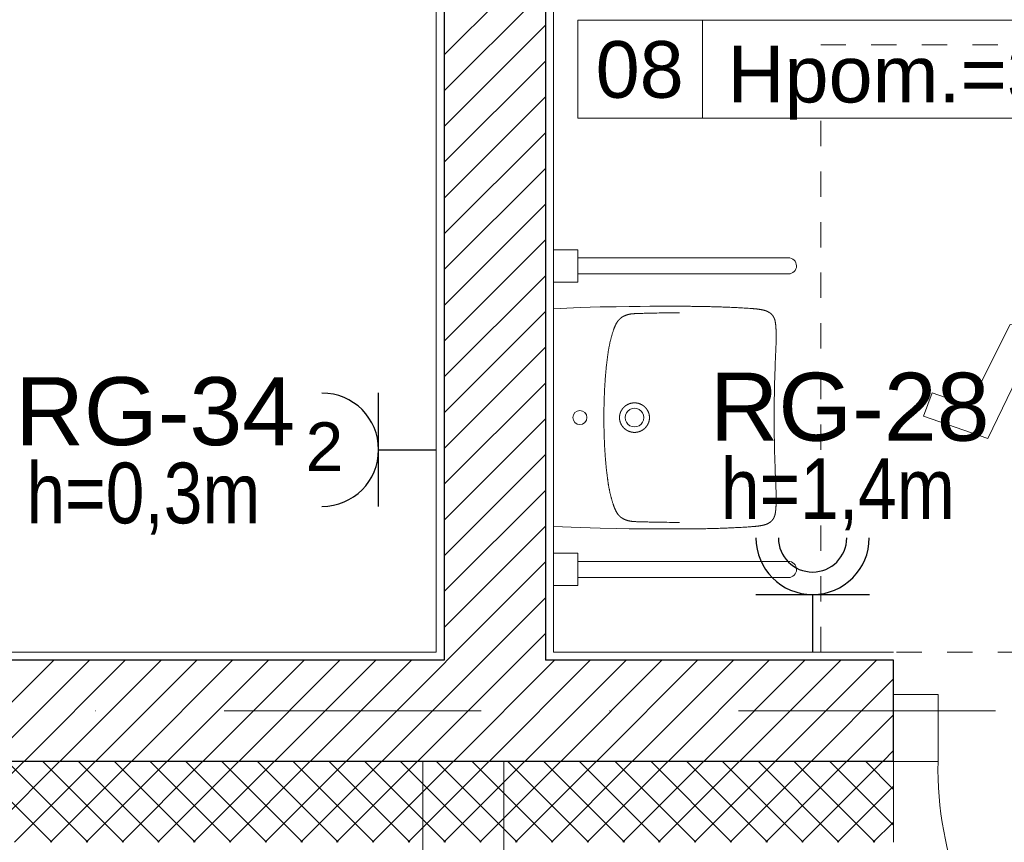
# Model space of a CAD drawing. Header units: metres. Extents: x 10441 to 19716, y -6570 to 1447.
# Tile 25 of 57: x 15656 to 15900, y -4273 to -4070. Entities that reach past the tile are written whole.
import ezdxf
from ezdxf.enums import TextEntityAlignment as Align

# ---------------------------------------------------------------- set-up
doc = ezdxf.new("R2010")
doc.units = ezdxf.units.M
doc.header["$MEASUREMENT"] = 0
for name, pattern in [('8', [0.5, 0.25, -0.25]), ('CONTINOUS', [0]), ('DASHDOT', [25.4, 12.7, -6.35, 0, -6.35])]:
    doc.linetypes.add(name, pattern=pattern)
for name, color, linetype, lineweight in [('#elektryczne', 8, 'Continuous', 20), ('A_B.CIENKIE', 8, 'Continuous', 9), ('A_DRZWI', 8, 'Continuous', 5), ('A_HACZE', 8, 'Continuous', 5), ('A_OPISY', 8, 'Continuous', 18), ('A_OSIE', 8, 'Continuous', 13), ('A_OZACZENIE DRZWI', 8, 'Continuous', 13), ('A_OZNACZENIA OKIEN', 8, 'Continuous', 13), ('A_PROJEKTOWANE ŚCIANY MUROWANE NOŚNE', 8, 'Continuous', 30), ('A_TABELKI POM.', 8, 'Continuous', 20), ('A_TYNK', 8, 'Continuous', 5), ('A_WYMIARY WEWNETRZNE', 8, 'Continuous', 18), ('A_WYPOSAZENIE', 8, 'Continuous', 5), ('A_WYPOSAŻENIE SANITARNE', 8, 'Continuous', 5), ('EB_obwody', 8, 'Continuous', 13)]:
    doc.layers.add(name, color=color, linetype=linetype, lineweight=lineweight)
doc.layers.add('EB_gniazda', color=1, linetype='Continuous')
doc.styles.add('ARIAL', font='arial.ttf')
doc.styles.add('m1_romans', font='romans.shx', dxfattribs={"width": 0.8})
doc.styles.add('opisy okien', font='txt', dxfattribs={"height": 15})

# ---------------------------------------------------------------- blocks, each defined once
blk = doc.blocks.new('A$C5C2E691E')
at = {"layer": 'A_WYPOSAŻENIE SANITARNE', "linetype": 'Continuous'}
for points in [[(-269, 0), (269, 0)], [(-269, 0), (-271.9, -66.1), (-273.3, -115.3), (-274.1, -154.3), (-274.5, -186.5), (-274.8, -214.1), (-275, -238.2), (-275.1, -259.6), (-275.1, -278.9), (-275.1, -289.2)], [(269, 0), (271.9, -66.1), (273.3, -115.3), (274.1, -154.3), (274.5, -186.5), (274.8, -214.1), (275, -238.2), (275.1, -259.6), (275.1, -278.9), (275.1, -289.2)], [(-0.1, -124.4), (-3.2, -124.4), (-6.3, -124.4), (-9.5, -124.4), (-12.6, -124.4), (-15.7, -124.5), (-18.9, -124.5), (-22, -124.5), (-25.1, -124.6), (-28.3, -124.7), (-31.4, -124.7), (-34.5, -124.8), (-37.7, -124.9), (-40.8, -125), (-43.9, -125.1), (-47.1, -125.2), (-50.2, -125.3), (-53.3, -125.4), (-56.4, -125.5), (-59.6, -125.6), (-62.7, -125.8), (-65.8, -125.9), (-69, -126.1), (-72.1, -126.2), (-75.2, -126.4), (-78.4, -126.6), (-81.5, -126.8), (-84.6, -127), (-87.7, -127.2), (-90.9, -127.4), (-94, -127.6), (-97.1, -127.8), (-100.2, -128.1), (-103.4, -128.3), (-106.5, -128.6), (-109.6, -128.9), (-112.7, -129.1), (-115.9, -129.4), (-119, -129.7), (-122.1, -130), (-125.2, -130.3), (-128.3, -130.7), (-131.4, -131), (-134.6, -131.4), (-137.7, -131.7), (-140.8, -132.1), (-143.9, -132.5), (-145.5, -132.7), (-147, -132.9), (-148.6, -133.1), (-150.1, -133.3), (-151.7, -133.5), (-153.2, -133.7), (-154.8, -133.9), (-156.3, -134.1), (-157.9, -134.3), (-159.4, -134.6), (-161, -134.8), (-162.5, -135.1), (-164.1, -135.3), (-165.6, -135.6), (-167.2, -135.8), (-168.7, -136.1), (-170.2, -136.4), (-171.8, -136.6), (-173.3, -136.9), (-174.9, -137.2), (-176.4, -137.5), (-177.9, -137.8), (-179.5, -138.1), (-181, -138.4), (-182.6, -138.7), (-184.1, -139.1), (-185.6, -139.4), (-187.1, -139.8), (-188.7, -140.1), (-190.2, -140.5), (-191.7, -140.8), (-193.2, -141.2), (-194.8, -141.6), (-196.3, -142), (-197.8, -142.4), (-199.3, -142.8), (-200.8, -143.2), (-202.3, -143.6), (-203.8, -144.1), (-205.3, -144.5), (-206.8, -145), (-208.3, -145.4), (-209.8, -145.9), (-211.3, -146.4), (-212.8, -146.9), (-214.3, -147.4), (-215.8, -147.9), (-217.2, -148.4), (-218, -148.7), (-218.7, -148.9), (-219.5, -149.2), (-220.2, -149.5), (-220.9, -149.8), (-221.7, -150), (-222.4, -150.3), (-223.1, -150.6), (-223.8, -150.9), (-224.6, -151.2), (-225.3, -151.5), (-226, -151.8), (-226.7, -152.2), (-227.4, -152.5), (-228.1, -152.8), (-228.8, -153.1), (-229.5, -153.5), (-230.2, -153.8), (-230.9, -154.2), (-231.6, -154.6), (-232.3, -155), (-233, -155.3), (-233.7, -155.7), (-234.4, -156.1), (-235, -156.5), (-235.7, -157), (-236.3, -157.4), (-237, -157.8), (-237.6, -158.3), (-238.3, -158.7), (-238.6, -159), (-238.9, -159.2), (-239.2, -159.5), (-239.5, -159.7), (-239.8, -159.9), (-240.1, -160.2), (-240.4, -160.4), (-240.7, -160.7), (-241, -161), (-241.3, -161.2), (-241.6, -161.5), (-241.9, -161.7), (-242.2, -162), (-242.5, -162.3), (-242.8, -162.5), (-243, -162.8), (-243.3, -163.1), (-243.6, -163.4), (-243.9, -163.7), (-244.1, -163.9), (-244.4, -164.2), (-244.6, -164.5), (-244.9, -164.8), (-245.2, -165.1), (-245.4, -165.4), (-245.7, -165.7), (-245.9, -166), (-246.2, -166.3), (-246.4, -166.6), (-246.6, -167), (-246.9, -167.3), (-247.1, -167.6), (-247.3, -167.9), (-247.5, -168.2), (-247.8, -168.5), (-248, -168.9), (-248.2, -169.2), (-248.4, -169.5), (-248.6, -169.9), (-248.8, -170.2), (-249, -170.5), (-249.2, -170.9), (-249.4, -171.2), (-249.6, -171.5), (-249.8, -171.9), (-250, -172.2), (-250.2, -172.6), (-250.4, -172.9), (-250.7, -173.6), (-251.1, -174.3), (-251.4, -175), (-251.7, -175.7), (-252, -176.5), (-252.3, -177.2), (-252.6, -177.9), (-252.9, -178.7), (-253.2, -179.4), (-253.4, -180.1), (-253.7, -180.9), (-253.9, -181.6), (-254.1, -182.4), (-254.4, -183.1), (-254.6, -183.9), (-254.8, -184.6), (-254.9, -185.4), (-255.1, -186.2), (-255.3, -186.9), (-255.4, -187.7), (-255.6, -188.5), (-255.7, -189.2), (-255.8, -190), (-256, -190.8), (-256.1, -191.6), (-256.2, -192.3), (-256.3, -193.1), (-256.4, -193.9), (-256.4, -194.7), (-256.5, -195.5), (-256.6, -196.2), (-256.6, -197), (-256.7, -197.8), (-256.8, -198.6), (-256.8, -199.4), (-256.9, -200.1), (-256.9, -201.7), (-257, -203.3), (-257.1, -204.8), (-257.1, -206.4), (-257.2, -208), (-257.3, -211.1), (-257.4, -214.2), (-257.5, -217.4), (-257.6, -220.5), (-257.7, -223.6), (-257.7, -226.8), (-257.8, -229.9), (-257.9, -233), (-258, -236.2), (-258.1, -242.4), (-258.2, -248.7), (-258.3, -255), (-258.4, -261.2), (-258.5, -267.5), (-258.6, -273.8), (-258.7, -280), (-258.8, -286.3), (-258.8, -292.6), (-258.9, -298.8), (-259, -305.1), (-259, -311.4)], [(0.1, -124.4), (3.2, -124.4), (6.3, -124.4), (9.5, -124.4), (12.6, -124.4), (15.7, -124.5), (18.9, -124.5), (22, -124.5), (25.1, -124.6), (28.3, -124.7), (31.4, -124.7), (34.5, -124.8), (37.7, -124.9), (40.8, -125), (43.9, -125.1), (47.1, -125.2), (50.2, -125.3), (53.3, -125.4), (56.5, -125.5), (59.6, -125.6), (62.7, -125.8), (65.9, -125.9), (69, -126.1), (72.1, -126.2), (75.2, -126.4), (78.4, -126.6), (81.5, -126.8), (84.6, -127), (87.8, -127.2), (90.9, -127.4), (94, -127.6), (97.1, -127.8), (100.3, -128.1), (103.4, -128.3), (106.5, -128.6), (109.6, -128.9), (112.7, -129.1), (115.9, -129.4), (119, -129.7), (122.1, -130), (125.2, -130.3), (128.3, -130.7), (131.5, -131), (134.6, -131.4), (137.7, -131.7), (140.8, -132.1), (143.9, -132.5), (145.5, -132.7), (147, -132.9), (148.6, -133.1), (150.1, -133.3), (151.7, -133.5), (153.2, -133.7), (154.8, -133.9), (156.3, -134.1), (157.9, -134.3), (159.4, -134.6), (161, -134.8), (162.5, -135.1), (164.1, -135.3), (165.6, -135.6), (167.2, -135.8), (168.7, -136.1), (170.3, -136.4), (171.8, -136.6), (173.3, -136.9), (174.9, -137.2), (176.4, -137.5), (178, -137.8), (179.5, -138.1), (181, -138.4), (182.6, -138.7), (184.1, -139.1), (185.6, -139.4), (187.2, -139.8), (188.7, -140.1), (190.2, -140.5), (191.7, -140.8), (193.3, -141.2), (194.8, -141.6), (196.3, -142), (197.8, -142.4), (199.3, -142.8), (200.8, -143.2), (202.3, -143.6), (203.8, -144.1), (205.3, -144.5), (206.8, -145), (208.3, -145.4), (209.8, -145.9), (211.3, -146.4), (212.8, -146.9), (214.3, -147.4), (215.8, -147.9), (217.3, -148.4), (218, -148.7), (218.7, -148.9), (219.5, -149.2), (220.2, -149.5), (220.9, -149.8), (221.7, -150), (222.4, -150.3), (223.1, -150.6), (223.8, -150.9), (224.6, -151.2), (225.3, -151.5), (226, -151.8), (226.7, -152.2), (227.4, -152.5), (228.1, -152.8), (228.9, -153.1), (229.6, -153.5), (230.3, -153.8), (231, -154.2), (231.6, -154.6), (232.3, -155), (233, -155.3), (233.7, -155.7), (234.4, -156.1), (235, -156.5), (235.7, -157), (236.3, -157.4), (237, -157.8), (237.6, -158.3), (238.3, -158.7), (238.6, -159), (238.9, -159.2), (239.2, -159.5), (239.5, -159.7), (239.8, -159.9), (240.1, -160.2), (240.4, -160.4), (240.7, -160.7), (241, -161), (241.3, -161.2), (241.6, -161.5), (241.9, -161.7), (242.2, -162), (242.5, -162.3), (242.8, -162.5), (243, -162.8), (243.3, -163.1), (243.6, -163.4), (243.9, -163.7), (244.1, -163.9), (244.4, -164.2), (244.7, -164.5), (244.9, -164.8), (245.2, -165.1), (245.4, -165.4), (245.7, -165.7), (245.9, -166), (246.2, -166.3), (246.4, -166.6), (246.6, -167), (246.9, -167.3), (247.1, -167.6), (247.3, -167.9), (247.6, -168.2), (247.8, -168.5), (248, -168.9), (248.2, -169.2), (248.4, -169.5), (248.6, -169.9), (248.8, -170.2), (249, -170.5), (249.2, -170.9), (249.4, -171.2), (249.6, -171.5), (249.8, -171.9), (250, -172.2), (250.2, -172.6), (250.4, -172.9), (250.7, -173.6), (251.1, -174.3), (251.4, -175), (251.7, -175.7), (252.1, -176.5), (252.4, -177.2), (252.6, -177.9), (252.9, -178.7), (253.2, -179.4), (253.5, -180.1), (253.7, -180.9), (253.9, -181.6), (254.2, -182.4), (254.4, -183.1), (254.6, -183.9), (254.8, -184.6), (254.9, -185.4), (255.1, -186.2), (255.3, -186.9), (255.4, -187.7), (255.6, -188.5), (255.7, -189.2), (255.9, -190), (256, -190.8), (256.1, -191.6), (256.2, -192.3), (256.3, -193.1), (256.4, -193.9), (256.5, -194.7), (256.5, -195.5), (256.6, -196.2), (256.7, -197), (256.7, -197.8), (256.8, -198.6), (256.8, -199.4), (256.9, -200.1), (257, -201.7), (257, -203.3), (257.1, -204.8), (257.1, -206.4), (257.2, -208), (257.3, -211.1), (257.4, -214.2), (257.5, -217.4), (257.6, -220.5), (257.7, -223.6), (257.8, -226.8), (257.8, -229.9), (257.9, -233), (258, -236.2), (258.1, -242.4), (258.2, -248.7), (258.3, -255), (258.5, -261.2), (258.5, -267.5), (258.6, -273.8), (258.7, -280), (258.8, -286.3), (258.9, -292.6), (258.9, -298.8), (259, -305.1), (259, -311.4)], [(0, -162.9), (-0.3, -162.9), (-0.6, -162.9), (-0.8, -162.9), (-1.1, -162.9), (-1.4, -162.9), (-1.7, -162.9), (-1.9, -162.9), (-2.2, -163), (-2.5, -163), (-2.8, -163), (-3.1, -163), (-3.3, -163.1), (-3.6, -163.1), (-3.9, -163.1), (-4.2, -163.2), (-4.4, -163.2), (-4.7, -163.2), (-5, -163.3), (-5.3, -163.3), (-5.6, -163.4), (-5.8, -163.4), (-6.1, -163.5), (-6.4, -163.5), (-6.7, -163.6), (-6.9, -163.6), (-7.2, -163.7), (-7.5, -163.7), (-7.7, -163.8), (-8, -163.8), (-8.3, -163.9), (-8.6, -164), (-8.8, -164), (-9.1, -164.1), (-9.4, -164.2), (-9.6, -164.3), (-9.9, -164.3), (-10.2, -164.4), (-10.4, -164.5), (-10.7, -164.6), (-11, -164.7), (-11.2, -164.8), (-11.5, -164.8), (-11.8, -164.9), (-12, -165), (-12.3, -165.1), (-12.6, -165.2), (-12.8, -165.3), (-13.1, -165.4), (-13.3, -165.5), (-13.6, -165.6), (-13.9, -165.7), (-14.1, -165.8), (-14.4, -166), (-14.6, -166.1), (-14.9, -166.2), (-15.1, -166.3), (-15.4, -166.4), (-15.6, -166.5), (-15.9, -166.7), (-16.1, -166.8), (-16.4, -166.9), (-16.6, -167), (-16.9, -167.2), (-17.1, -167.3), (-17.4, -167.4), (-17.6, -167.6), (-17.9, -167.7), (-18.1, -167.9), (-18.4, -168), (-18.6, -168.1), (-18.8, -168.3), (-19.1, -168.4), (-19.3, -168.6), (-19.5, -168.7), (-19.8, -168.9), (-20, -169), (-20.2, -169.2), (-20.5, -169.4), (-20.7, -169.5), (-20.9, -169.7), (-21.2, -169.8), (-21.4, -170), (-21.6, -170.2), (-21.8, -170.3), (-22, -170.5), (-22.3, -170.7), (-22.5, -170.9), (-22.7, -171), (-22.9, -171.2), (-23.1, -171.4), (-23.3, -171.6), (-23.6, -171.7), (-23.8, -171.9), (-24, -172.1), (-24.2, -172.3), (-24.4, -172.5), (-24.6, -172.7), (-24.8, -172.9), (-25, -173.1), (-25.2, -173.3), (-25.4, -173.5), (-25.6, -173.7), (-25.8, -173.9), (-26, -174.1), (-26.2, -174.3), (-26.4, -174.5), (-26.6, -174.7), (-26.7, -174.9), (-26.9, -175.1), (-27.1, -175.3), (-27.3, -175.5), (-27.5, -175.7), (-27.7, -175.9), (-27.8, -176.1), (-28, -176.4), (-28.2, -176.6), (-28.4, -176.8), (-28.5, -177), (-28.7, -177.2), (-28.9, -177.5), (-29.1, -177.7), (-29.2, -177.9), (-29.4, -178.1), (-29.5, -178.4), (-29.7, -178.6), (-29.9, -178.8), (-30, -179), (-30.2, -179.3), (-30.3, -179.5), (-30.5, -179.7), (-30.6, -180), (-30.8, -180.2), (-30.9, -180.5), (-31.1, -180.7), (-31.2, -180.9), (-31.4, -181.2), (-31.5, -181.4), (-31.6, -181.7), (-31.8, -181.9), (-31.9, -182.1), (-32, -182.4), (-32.2, -182.6), (-32.3, -182.9), (-32.4, -183.1), (-32.6, -183.4), (-32.7, -183.6), (-32.8, -183.9), (-32.9, -184.1), (-33, -184.4), (-33.2, -184.6), (-33.3, -184.9), (-33.4, -185.2), (-33.5, -185.4), (-33.6, -185.7), (-33.7, -185.9), (-33.8, -186.2), (-33.9, -186.5), (-34, -186.7), (-34.1, -187), (-34.2, -187.2), (-34.3, -187.5), (-34.4, -187.8), (-34.5, -188), (-34.6, -188.3), (-34.7, -188.6), (-34.7, -188.8), (-34.8, -189.1), (-34.9, -189.4), (-35, -189.6), (-35.1, -189.9), (-35.1, -190.2), (-35.2, -190.4), (-35.3, -190.7), (-35.3, -191), (-35.4, -191.2), (-35.5, -191.5), (-35.5, -191.8), (-35.6, -192.1), (-35.7, -192.3), (-35.7, -192.6), (-35.8, -192.9), (-35.8, -193.2), (-35.9, -193.4), (-35.9, -193.7), (-36, -194), (-36, -194.3), (-36.1, -194.5), (-36.1, -194.8), (-36.1, -195.1), (-36.2, -195.4), (-36.2, -195.6), (-36.2, -195.9), (-36.3, -196.2), (-36.3, -196.5), (-36.3, -196.8), (-36.4, -197), (-36.4, -197.3), (-36.4, -197.6), (-36.4, -197.9), (-36.4, -198.1), (-36.4, -198.4), (-36.5, -198.7), (-36.5, -199), (-36.5, -199.3), (-36.5, -199.5), (-36.5, -199.8), (-36.5, -200.1), (-36.5, -200.4), (-36.5, -200.7), (-36.5, -200.9), (-36.5, -201.2), (-36.5, -201.5), (-36.4, -201.8), (-36.4, -202.1), (-36.4, -202.3), (-36.4, -202.6), (-36.4, -202.9), (-36.4, -203.2), (-36.3, -203.4), (-36.3, -203.7), (-36.3, -204), (-36.2, -204.3), (-36.2, -204.6), (-36.2, -204.8), (-36.1, -205.1), (-36.1, -205.4), (-36.1, -205.7), (-36, -205.9), (-36, -206.2), (-35.9, -206.5), (-35.9, -206.8), (-35.8, -207), (-35.8, -207.3), (-35.7, -207.6), (-35.6, -207.9), (-35.6, -208.1), (-35.5, -208.4), (-35.5, -208.7), (-35.4, -209), (-35.3, -209.2), (-35.3, -209.5), (-35.2, -209.8), (-35.1, -210), (-35, -210.3), (-34.9, -210.6), (-34.9, -210.8), (-34.8, -211.1), (-34.7, -211.4), (-34.6, -211.6), (-34.5, -211.9), (-34.4, -212.2), (-34.3, -212.4), (-34.2, -212.7), (-34.1, -213), (-34, -213.2), (-33.9, -213.5), (-33.8, -213.8), (-33.7, -214.1), (-33.5, -214.4), (-33.4, -214.8), (-33.3, -215.1), (-33.1, -215.4), (-33, -215.7), (-32.8, -216), (-32.7, -216.3), (-32.5, -216.6), (-32.4, -216.9), (-32.2, -217.2), (-32.1, -217.5), (-31.9, -217.8), (-31.7, -218.1), (-31.6, -218.4), (-31.4, -218.7), (-31.2, -219), (-31, -219.3), (-30.9, -219.6), (-30.7, -219.9), (-30.5, -220.2), (-30.3, -220.5), (-30.1, -220.7), (-29.9, -221), (-29.7, -221.3), (-29.5, -221.6), (-29.3, -221.9), (-29.1, -222.1), (-28.9, -222.4), (-28.7, -222.7), (-28.5, -223), (-28.3, -223.2), (-28.1, -223.5), (-27.8, -223.8), (-27.6, -224), (-27.4, -224.3), (-27.2, -224.5), (-27, -224.8), (-26.7, -225), (-26.5, -225.3), (-26.3, -225.5), (-26, -225.8), (-25.8, -226), (-25.5, -226.3), (-25.3, -226.5), (-25, -226.8), (-24.8, -227), (-24.5, -227.2), (-24.3, -227.5), (-24, -227.7), (-23.8, -227.9), (-23.5, -228.1), (-23.3, -228.4), (-23, -228.6), (-22.7, -228.8), (-22.5, -229), (-22.2, -229.2), (-21.9, -229.4), (-21.7, -229.6), (-21.4, -229.8), (-21.1, -230), (-20.8, -230.2), (-20.6, -230.4), (-20.3, -230.6), (-20, -230.8), (-19.7, -231), (-19.4, -231.2), (-19.1, -231.4), (-18.8, -231.6), (-18.5, -231.7), (-18.2, -231.9), (-18, -232.1), (-17.7, -232.3), (-17.4, -232.4), (-17.1, -232.6), (-16.8, -232.8), (-16.5, -232.9), (-16.1, -233.1), (-15.8, -233.2), (-15.5, -233.4), (-15.2, -233.5), (-14.9, -233.7), (-14.6, -233.8), (-14.3, -234), (-14, -234.1), (-13.7, -234.2), (-13.3, -234.4), (-13, -234.5), (-12.7, -234.6), (-12.4, -234.7), (-12.1, -234.8), (-11.7, -235), (-11.4, -235.1), (-11.1, -235.2), (-10.8, -235.3), (-10.4, -235.4), (-10.1, -235.5), (-9.8, -235.6), (-9.5, -235.7), (-9.1, -235.8), (-8.8, -235.9), (-8.5, -235.9), (-8.1, -236), (-7.8, -236.1), (-7.5, -236.2), (-7.1, -236.2), (-6.8, -236.3), (-6.5, -236.4), (-6.1, -236.4), (-5.8, -236.5), (-5.4, -236.6), (-5.1, -236.6), (-4.8, -236.7), (-4.4, -236.7), (-4.1, -236.8), (-3.7, -236.8), (-3.4, -236.8), (-3.1, -236.9), (-2.7, -236.9), (-2.4, -236.9), (-2, -237), (-1.7, -237), (-1.4, -237), (-1, -237), (-0.7, -237), (-0.3, -237), (0, -237.1), (0, -237.1)], [(0, -162.9), (0, -162.9), (0, -162.9), (0, -162.9), (0, -162.9), (0, -162.9)], [(0, -162.9), (0.3, -162.9), (0.6, -162.9), (0.8, -162.9), (1.1, -162.9), (1.4, -162.9), (1.7, -162.9), (2, -162.9), (2.2, -163), (2.5, -163), (2.8, -163), (3.1, -163), (3.3, -163.1), (3.6, -163.1), (3.9, -163.1), (4.2, -163.2), (4.5, -163.2), (4.7, -163.2), (5, -163.3), (5.3, -163.3), (5.6, -163.4), (5.8, -163.4), (6.1, -163.5), (6.4, -163.5), (6.7, -163.6), (6.9, -163.6), (7.2, -163.7), (7.5, -163.7), (7.8, -163.8), (8, -163.8), (8.3, -163.9), (8.6, -164), (8.8, -164), (9.1, -164.1), (9.4, -164.2), (9.6, -164.3), (9.9, -164.3), (10.2, -164.4), (10.5, -164.5), (10.7, -164.6), (11, -164.7), (11.3, -164.8), (11.5, -164.8), (11.8, -164.9), (12, -165), (12.3, -165.1), (12.6, -165.2), (12.8, -165.3), (13.1, -165.4), (13.4, -165.5), (13.6, -165.6), (13.9, -165.7), (14.1, -165.8), (14.4, -166), (14.6, -166.1), (14.9, -166.2), (15.1, -166.3), (15.4, -166.4), (15.7, -166.5), (15.9, -166.7), (16.2, -166.8), (16.4, -166.9), (16.6, -167), (16.9, -167.2), (17.1, -167.3), (17.4, -167.4), (17.6, -167.6), (17.9, -167.7), (18.1, -167.9), (18.4, -168), (18.6, -168.1), (18.8, -168.3), (19.1, -168.4), (19.3, -168.6), (19.5, -168.7), (19.8, -168.9), (20, -169), (20.2, -169.2), (20.5, -169.4), (20.7, -169.5), (20.9, -169.7), (21.2, -169.8), (21.4, -170), (21.6, -170.2), (21.8, -170.3), (22, -170.5), (22.3, -170.7), (22.5, -170.9), (22.7, -171), (22.9, -171.2), (23.1, -171.4), (23.3, -171.6), (23.6, -171.7), (23.8, -171.9), (24, -172.1), (24.2, -172.3), (24.4, -172.5), (24.6, -172.7), (24.8, -172.9), (25, -173.1), (25.2, -173.3), (25.4, -173.5), (25.6, -173.7), (25.8, -173.9), (26, -174.1), (26.2, -174.3), (26.4, -174.5), (26.6, -174.7), (26.8, -174.9), (26.9, -175.1), (27.1, -175.3), (27.3, -175.5), (27.5, -175.7), (27.7, -175.9), (27.9, -176.1), (28, -176.4), (28.2, -176.6), (28.4, -176.8), (28.6, -177), (28.7, -177.2), (28.9, -177.5), (29.1, -177.7), (29.2, -177.9), (29.4, -178.1), (29.6, -178.4), (29.7, -178.6), (29.9, -178.8), (30, -179), (30.2, -179.3), (30.3, -179.5), (30.5, -179.7), (30.6, -180), (30.8, -180.2), (30.9, -180.5), (31.1, -180.7), (31.2, -180.9), (31.4, -181.2), (31.5, -181.4), (31.6, -181.7), (31.8, -181.9), (31.9, -182.1), (32, -182.4), (32.2, -182.6), (32.3, -182.9), (32.4, -183.1), (32.6, -183.4), (32.7, -183.6), (32.8, -183.9), (32.9, -184.1), (33, -184.4), (33.2, -184.6), (33.3, -184.9), (33.4, -185.2), (33.5, -185.4), (33.6, -185.7), (33.7, -185.9), (33.8, -186.2), (33.9, -186.5), (34, -186.7), (34.1, -187), (34.2, -187.2), (34.3, -187.5), (34.4, -187.8), (34.5, -188), (34.6, -188.3), (34.7, -188.6), (34.7, -188.8), (34.8, -189.1), (34.9, -189.4), (35, -189.6), (35.1, -189.9), (35.1, -190.2), (35.2, -190.4), (35.3, -190.7), (35.3, -191), (35.4, -191.2), (35.5, -191.5), (35.5, -191.8), (35.6, -192.1), (35.7, -192.3), (35.7, -192.6), (35.8, -192.9), (35.8, -193.2), (35.9, -193.4), (35.9, -193.7), (36, -194), (36, -194.3), (36.1, -194.5), (36.1, -194.8), (36.1, -195.1), (36.2, -195.4), (36.2, -195.6), (36.2, -195.9), (36.3, -196.2), (36.3, -196.5), (36.3, -196.8), (36.4, -197), (36.4, -197.3), (36.4, -197.6), (36.4, -197.9), (36.4, -198.1), (36.4, -198.4), (36.5, -198.7), (36.5, -199), (36.5, -199.3), (36.5, -199.5), (36.5, -199.8), (36.5, -200.1), (36.5, -200.4), (36.5, -200.7), (36.5, -200.9), (36.5, -201.2), (36.5, -201.5), (36.5, -201.8), (36.4, -202.1), (36.4, -202.3), (36.4, -202.6), (36.4, -202.9), (36.4, -203.2), (36.3, -203.4), (36.3, -203.7), (36.3, -204), (36.2, -204.3), (36.2, -204.6), (36.2, -204.8), (36.1, -205.1), (36.1, -205.4), (36.1, -205.7), (36, -205.9), (36, -206.2), (35.9, -206.5), (35.9, -206.8), (35.8, -207), (35.8, -207.3), (35.7, -207.6), (35.7, -207.9), (35.6, -208.1), (35.5, -208.4), (35.5, -208.7), (35.4, -209), (35.3, -209.2), (35.3, -209.5), (35.2, -209.8), (35.1, -210), (35, -210.3), (35, -210.6), (34.9, -210.8), (34.8, -211.1), (34.7, -211.4), (34.6, -211.6), (34.5, -211.9), (34.4, -212.2), (34.3, -212.4), (34.2, -212.7), (34.1, -213), (34, -213.2), (33.9, -213.5), (33.8, -213.8), (33.7, -214.1), (33.6, -214.4), (33.4, -214.8), (33.3, -215.1), (33.1, -215.4), (33, -215.7), (32.8, -216), (32.7, -216.3), (32.5, -216.6), (32.4, -216.9), (32.2, -217.2), (32.1, -217.5), (31.9, -217.8), (31.7, -218.1), (31.6, -218.4), (31.4, -218.7), (31.2, -219), (31, -219.3), (30.9, -219.6), (30.7, -219.9), (30.5, -220.2), (30.3, -220.5), (30.1, -220.7), (29.9, -221), (29.7, -221.3), (29.5, -221.6), (29.3, -221.9), (29.1, -222.1), (28.9, -222.4), (28.7, -222.7), (28.5, -223), (28.3, -223.2), (28.1, -223.5), (27.9, -223.8), (27.6, -224), (27.4, -224.3), (27.2, -224.5), (27, -224.8), (26.7, -225), (26.5, -225.3), (26.3, -225.5), (26, -225.8), (25.8, -226), (25.5, -226.3), (25.3, -226.5), (25.1, -226.8), (24.8, -227), (24.6, -227.2), (24.3, -227.5), (24, -227.7), (23.8, -227.9), (23.5, -228.1), (23.3, -228.4), (23, -228.6), (22.7, -228.8), (22.5, -229), (22.2, -229.2), (21.9, -229.4), (21.7, -229.6), (21.4, -229.8), (21.1, -230), (20.8, -230.2), (20.6, -230.4), (20.3, -230.6), (20, -230.8), (19.7, -231), (19.4, -231.2), (19.1, -231.4), (18.8, -231.6), (18.5, -231.7), (18.3, -231.9), (18, -232.1), (17.7, -232.3), (17.4, -232.4), (17.1, -232.6), (16.8, -232.8), (16.5, -232.9), (16.2, -233.1), (15.8, -233.2), (15.5, -233.4), (15.2, -233.5), (14.9, -233.7), (14.6, -233.8), (14.3, -234), (14, -234.1), (13.7, -234.2), (13.3, -234.4), (13, -234.5), (12.7, -234.6), (12.4, -234.7), (12.1, -234.8), (11.7, -235), (11.4, -235.1), (11.1, -235.2), (10.8, -235.3), (10.4, -235.4), (10.1, -235.5), (9.8, -235.6), (9.5, -235.7), (9.1, -235.8), (8.8, -235.9), (8.5, -235.9), (8.1, -236), (7.8, -236.1), (7.5, -236.2), (7.1, -236.2), (6.8, -236.3), (6.5, -236.4), (6.1, -236.4), (5.8, -236.5), (5.5, -236.6), (5.1, -236.6), (4.8, -236.7), (4.4, -236.7), (4.1, -236.8), (3.8, -236.8), (3.4, -236.8), (3.1, -236.9), (2.7, -236.9), (2.4, -236.9), (2.1, -237), (1.7, -237), (1.4, -237), (1, -237), (0.7, -237), (0.3, -237), (0, -237.1)], [(-275.1, -289.2), (-275.1, -292.7), (-275.1, -296.2), (-275.1, -299.7), (-275.1, -303.2), (-275.1, -306.7), (-275.1, -310.1), (-275.1, -313.6), (-275.1, -317.1), (-275.1, -320.6), (-275, -324.1), (-275, -327.6), (-275, -331.1), (-275, -334.6), (-274.9, -338.1), (-274.9, -341.6), (-274.9, -345.1), (-274.8, -348.6), (-274.8, -352.1), (-274.7, -355.6), (-274.7, -359), (-274.6, -362.5), (-274.6, -366), (-274.5, -369.5), (-274.5, -373), (-274.4, -376.5), (-274.3, -380), (-274.2, -383.5), (-274.2, -387), (-274.1, -390.5), (-274, -394), (-273.9, -397.5), (-273.8, -400.9), (-273.7, -404.4), (-273.6, -407.9), (-273.5, -411.4), (-273.3, -414.9), (-273.2, -418.4), (-273.1, -421.9), (-273, -425.4), (-272.8, -428.9), (-272.7, -432.4), (-272.5, -435.9), (-272.4, -439.3), (-272.2, -442.8), (-272.1, -446.3), (-271.9, -449.8), (-271.7, -453.3), (-271.5, -456.8), (-271.3, -460.3), (-271.1, -463.8), (-270.9, -467.3), (-270.7, -470.7), (-270.6, -472.5), (-270.5, -474.2), (-270.4, -476), (-270.3, -477.7), (-270, -481.2), (-269.8, -484.7), (-269.7, -486.4), (-269.6, -488.2), (-269.4, -489.9), (-269.3, -491.6), (-269.2, -493.4), (-269.1, -494.3), (-269, -495.1), (-269, -496), (-268.9, -496.9), (-268.8, -497.7), (-268.7, -498.6), (-268.6, -499.5), (-268.5, -500.3), (-268.5, -501.2), (-268.4, -502.1), (-268.3, -503), (-268.2, -503.8), (-268.1, -504.7), (-267.9, -505.6), (-267.8, -506.4), (-267.7, -507.3), (-267.6, -508.1), (-267.5, -509), (-267.3, -509.9), (-267.2, -510.7), (-267, -511.6), (-266.9, -512.5), (-266.8, -513), (-266.7, -513.6), (-266.6, -514.1), (-266.5, -514.7), (-266.4, -515.2), (-266.3, -515.8), (-266.1, -516.3), (-266, -516.9), (-265.9, -517.4), (-265.8, -517.9), (-265.6, -518.5), (-265.5, -519), (-265.4, -519.6), (-265.2, -520.1), (-265.1, -520.7), (-264.9, -521.2), (-264.8, -521.7), (-264.6, -522.3), (-264.4, -522.8), (-264.2, -523.3), (-264.1, -523.9), (-263.9, -524.4), (-263.7, -524.9), (-263.5, -525.5), (-263.3, -526), (-263.1, -526.5), (-262.9, -527), (-262.6, -527.5), (-262.4, -528), (-262.2, -528.6), (-261.9, -529.1), (-261.7, -529.6), (-261.4, -530.1), (-261.2, -530.6), (-260.9, -531), (-260.6, -531.5), (-260.3, -532), (-260, -532.5), (-259.7, -533), (-259.4, -533.4), (-259.1, -533.9), (-258.8, -534.4), (-258.5, -534.8), (-258.1, -535.3), (-257.8, -535.7), (-257.6, -535.9), (-257.4, -536.2), (-257.3, -536.4), (-257.1, -536.6), (-256.9, -536.8), (-256.7, -537), (-256.5, -537.2), (-256.3, -537.4), (-256.2, -537.7), (-256, -537.9), (-255.8, -538.1), (-255.6, -538.3), (-255.4, -538.5), (-255.2, -538.7), (-255, -538.9), (-254.8, -539.1), (-254.6, -539.3), (-254.4, -539.5), (-254.2, -539.6), (-254, -539.8), (-253.8, -540), (-253.6, -540.2), (-253.3, -540.4), (-253.1, -540.6), (-252.9, -540.7), (-252.7, -540.9), (-252.5, -541.1), (-252.3, -541.3), (-252, -541.4), (-251.8, -541.6), (-251.6, -541.8), (-251.4, -541.9), (-251.1, -542.1), (-250.9, -542.3), (-250.7, -542.4), (-250.4, -542.6), (-250.2, -542.7), (-250, -542.9), (-249.7, -543), (-249.5, -543.2), (-249.2, -543.3), (-249, -543.5), (-248.8, -543.6), (-248.5, -543.8), (-248.3, -543.9), (-248, -544), (-247.8, -544.2), (-247.5, -544.3), (-247.3, -544.4), (-247, -544.5), (-246.8, -544.7), (-246.5, -544.8), (-246.3, -544.9), (-246, -545), (-245.8, -545.1), (-245.5, -545.2), (-245.2, -545.3), (-245, -545.4), (-244.7, -545.5), (-244.5, -545.6), (-244.2, -545.7), (-243.9, -545.8), (-243.4, -546), (-242.9, -546.2), (-242.3, -546.4), (-241.8, -546.5), (-241.2, -546.7), (-240.7, -546.8), (-240.2, -547), (-239.6, -547.1), (-239.1, -547.2), (-238.5, -547.3), (-238, -547.5), (-237.4, -547.6), (-236.9, -547.7), (-236.3, -547.8), (-235.8, -547.9), (-235.2, -548), (-234.7, -548.1), (-234.1, -548.2), (-233.6, -548.2), (-233, -548.3), (-232.5, -548.4), (-231.9, -548.5), (-231.3, -548.6), (-230.8, -548.6), (-230.2, -548.7), (-229.7, -548.7), (-229.1, -548.8), (-228.6, -548.9), (-227.4, -549), (-226.3, -549.1), (-225.2, -549.2), (-224.1, -549.2), (-223, -549.3), (-221.9, -549.4), (-220.7, -549.5), (-219.6, -549.5), (-218.5, -549.6), (-217.4, -549.6), (-216.3, -549.7), (-215.1, -549.7), (-214, -549.8), (-212.9, -549.8), (-211.8, -549.9), (-210.7, -549.9), (-209.5, -549.9), (-208.4, -549.9), (-207.3, -550), (-206.2, -550), (-205.1, -550), (-203.9, -550), (-202.8, -550), (-201.7, -550), (-200.6, -550), (-199.4, -550), (-198.3, -550), (-197.2, -550), (-196.1, -550), (-195, -550), (-193.8, -550), (-192.7, -549.9), (-190.5, -549.9), (-188.2, -549.9), (-186, -549.8), (-183.8, -549.7), (-181.5, -549.7), (-179.3, -549.6), (-177, -549.5), (-174.8, -549.4), (-172.6, -549.3), (-170.3, -549.2), (-165.8, -549), (-161.4, -548.8), (-156.9, -548.6), (-152.4, -548.4), (-147.9, -548.2), (-143.4, -548.1), (-139, -547.9), (-134.5, -547.7), (-130, -547.5), (-125.5, -547.4), (-121, -547.2), (-116.6, -547.1), (-112.1, -546.9), (-107.6, -546.8), (-103.1, -546.6), (-98.6, -546.5), (-94.1, -546.4), (-89.7, -546.2), (-85.2, -546.1), (-80.7, -546), (-76.2, -545.9), (-71.7, -545.8), (-67.2, -545.7), (-62.8, -545.6), (-58.3, -545.5), (-53.8, -545.5), (-49.3, -545.4), (-44.8, -545.3), (-40.3, -545.3), (-35.9, -545.2), (-31.4, -545.2), (-26.9, -545.1), (-22.4, -545.1), (-17.9, -545), (-13.4, -545), (-9, -545), (-4.5, -545), (0, -545), (0, -545)], [(275.1, -289.2), (275.1, -292.7), (275.1, -296.2), (275.1, -299.7), (275.1, -303.2), (275.1, -306.6), (275.1, -310.1), (275.1, -313.6), (275.1, -317.1), (275.1, -320.6), (275.1, -324.1), (275, -327.6), (275, -331.1), (275, -334.6), (275, -338.1), (274.9, -341.6), (274.9, -345.1), (274.8, -348.6), (274.8, -352.1), (274.7, -355.5), (274.7, -359), (274.6, -362.5), (274.6, -366), (274.5, -369.5), (274.5, -373), (274.4, -376.5), (274.3, -380), (274.2, -383.5), (274.2, -387), (274.1, -390.5), (274, -394), (273.9, -397.5), (273.8, -400.9), (273.7, -404.4), (273.6, -407.9), (273.5, -411.4), (273.4, -414.9), (273.2, -418.4), (273.1, -421.9), (273, -425.4), (272.8, -428.9), (272.7, -432.4), (272.5, -435.9), (272.4, -439.3), (272.2, -442.8), (272.1, -446.3), (271.9, -449.8), (271.7, -453.3), (271.5, -456.8), (271.3, -460.3), (271.1, -463.8), (270.9, -467.2), (270.7, -470.7), (270.6, -472.5), (270.5, -474.2), (270.4, -476), (270.3, -477.7), (270.1, -481.2), (269.8, -484.7), (269.7, -486.4), (269.6, -488.2), (269.4, -489.9), (269.3, -491.6), (269.2, -493.4), (269.1, -494.3), (269, -495.1), (269, -496), (268.9, -496.9), (268.8, -497.7), (268.7, -498.6), (268.6, -499.5), (268.6, -500.3), (268.5, -501.2), (268.4, -502.1), (268.3, -502.9), (268.2, -503.8), (268.1, -504.7), (268, -505.5), (267.8, -506.4), (267.7, -507.3), (267.6, -508.1), (267.5, -509), (267.3, -509.9), (267.2, -510.7), (267.1, -511.6), (266.9, -512.5), (266.8, -513), (266.7, -513.6), (266.6, -514.1), (266.5, -514.7), (266.4, -515.2), (266.3, -515.8), (266.1, -516.3), (266, -516.9), (265.9, -517.4), (265.8, -517.9), (265.6, -518.5), (265.5, -519), (265.4, -519.6), (265.2, -520.1), (265.1, -520.7), (264.9, -521.2), (264.8, -521.7), (264.6, -522.3), (264.4, -522.8), (264.3, -523.3), (264.1, -523.9), (263.9, -524.4), (263.7, -524.9), (263.5, -525.5), (263.3, -526), (263.1, -526.5), (262.9, -527), (262.7, -527.5), (262.4, -528), (262.2, -528.5), (261.9, -529.1), (261.7, -529.6), (261.4, -530.1), (261.2, -530.5), (260.9, -531), (260.6, -531.5), (260.3, -532), (260.1, -532.5), (259.8, -533), (259.4, -533.4), (259.1, -533.9), (258.8, -534.4), (258.5, -534.8), (258.1, -535.3), (257.8, -535.7), (257.6, -535.9), (257.5, -536.2), (257.3, -536.4), (257.1, -536.6), (256.9, -536.8), (256.7, -537), (256.5, -537.2), (256.4, -537.4), (256.2, -537.6), (256, -537.9), (255.8, -538.1), (255.6, -538.3), (255.4, -538.5), (255.2, -538.7), (255, -538.9), (254.8, -539.1), (254.6, -539.3), (254.4, -539.4), (254.2, -539.6), (254, -539.8), (253.8, -540), (253.6, -540.2), (253.4, -540.4), (253.1, -540.6), (252.9, -540.7), (252.7, -540.9), (252.5, -541.1), (252.3, -541.3), (252, -541.4), (251.8, -541.6), (251.6, -541.8), (251.4, -541.9), (251.1, -542.1), (250.9, -542.3), (250.7, -542.4), (250.4, -542.6), (250.2, -542.7), (250, -542.9), (249.7, -543), (249.5, -543.2), (249.3, -543.3), (249, -543.5), (248.8, -543.6), (248.5, -543.7), (248.3, -543.9), (248, -544), (247.8, -544.1), (247.5, -544.3), (247.3, -544.4), (247, -544.5), (246.8, -544.6), (246.5, -544.8), (246.3, -544.9), (246, -545), (245.8, -545.1), (245.5, -545.2), (245.2, -545.3), (245, -545.4), (244.7, -545.5), (244.5, -545.6), (244.2, -545.7), (243.9, -545.8), (243.4, -546), (242.9, -546.2), (242.3, -546.3), (241.8, -546.5), (241.3, -546.7), (240.7, -546.8), (240.2, -546.9), (239.6, -547.1), (239.1, -547.2), (238.5, -547.3), (238, -547.5), (237.4, -547.6), (236.9, -547.7), (236.3, -547.8), (235.8, -547.9), (235.2, -548), (234.7, -548.1), (234.1, -548.2), (233.6, -548.2), (233, -548.3), (232.5, -548.4), (231.9, -548.5), (231.4, -548.5), (230.8, -548.6), (230.2, -548.7), (229.7, -548.7), (229.1, -548.8), (228.6, -548.9), (227.5, -549), (226.3, -549.1), (225.2, -549.2), (224.1, -549.2), (223, -549.3), (221.9, -549.4), (220.7, -549.5), (219.6, -549.5), (218.5, -549.6), (217.4, -549.6), (216.3, -549.7), (215.2, -549.7), (214, -549.8), (212.9, -549.8), (211.8, -549.9), (210.7, -549.9), (209.5, -549.9), (208.4, -549.9), (207.3, -550), (206.2, -550), (205.1, -550), (203.9, -550), (202.8, -550), (201.7, -550), (200.6, -550), (199.5, -550), (198.3, -550), (197.2, -550), (196.1, -550), (195, -550), (193.9, -550), (192.7, -549.9), (190.5, -549.9), (188.3, -549.9), (186, -549.8), (183.8, -549.7), (181.5, -549.7), (179.3, -549.6), (177, -549.5), (174.8, -549.4), (172.6, -549.3), (170.3, -549.2), (165.8, -549), (161.4, -548.8), (156.9, -548.6), (152.4, -548.4), (147.9, -548.2), (143.4, -548.1), (139, -547.9), (134.5, -547.7), (130, -547.5), (125.5, -547.4), (121, -547.2), (116.6, -547.1), (112.1, -546.9), (107.6, -546.8), (103.1, -546.6), (98.6, -546.5), (94.2, -546.4), (89.7, -546.2), (85.2, -546.1), (80.7, -546), (76.2, -545.9), (71.7, -545.8), (67.3, -545.7), (62.8, -545.6), (58.3, -545.5), (53.8, -545.5), (49.3, -545.4), (44.8, -545.3), (40.4, -545.3), (35.9, -545.2), (31.4, -545.2), (26.9, -545.1), (22.4, -545.1), (17.9, -545), (13.5, -545), (9, -545), (4.5, -545), (0, -545)], [(0, -545), (0, -545)]]:
    blk.add_lwpolyline(points, dxfattribs=at)
for points in [[(0, -177, 1.000066), (0, -223)], [(0, -223, 1.000066), (0, -177)]]:
    blk.add_lwpolyline(points, format="xyb", dxfattribs=at)
blk.add_circle((0.1, -65), 17.5, dxfattribs=at)
blk = doc.blocks.new('A$C27E022A7')
at = {"layer": 'A_WYPOSAŻENIE SANITARNE', "lineweight": 9}
for p, q in [((-6.02, 2.01), (-58.03, 2.01)), ((-6.02, -1.99), (-58.01, -1.99))]:
    blk.add_line(p, q, dxfattribs=at)
blk.add_lwpolyline([(-0.02, -3.99), (-6.02, -3.99), (-6.02, 4.01), (-0.02, 4.01)], close=True, dxfattribs=at)
blk.add_arc((-58.02, 0.01), 2, 90.3016, 270.3016, dxfattribs=at)
blk = doc.blocks.new('podkład')
at = {"layer": 'A_B.CIENKIE', "color": 8, "linetype": '8', "ltscale": 100}
for p, q in [((11573.49, -2008.7), (11573.49, -4224.7)), ((11593.49, -2008.7), (11593.49, -4188.5))]:
    blk.add_line(p, q, dxfattribs=at)
at = {"layer": 'A_DRZWI', "color": 8, "ltscale": 2}
for p, q in [((11689.79, -1992.2), (11700.78, -1992.2)), ((11689.79, -2008.7), (11689.79, -1992.2)), ((11700.78, -1992.2), (11700.78, -2008.7)), ((11700.78, -2008.7), (11689.79, -2008.7))]:
    blk.add_line(p, q, dxfattribs=at)
blk.add_arc((11787.08, -2010.35), 86.32, 178.9011, 270.4638, dxfattribs=at)
at = {"layer": 'A_HACZE', "color": 8, "linetype": 'Continuous'}
for p, q in [((11603.79, -1809.17), (11578.79, -1834.17)), ((11603.79, -1818.01), (11578.79, -1843.01)), ((11603.79, -1826.85), (11578.79, -1851.85)), ((11603.79, -1835.69), (11578.79, -1860.69)), ((11603.79, -1844.53), (11578.79, -1869.53)), ((11603.79, -1853.37), (11578.79, -1878.37)), ((11603.79, -1862.21), (11578.79, -1887.21)), ((11603.79, -1871.04), (11578.79, -1896.04)), ((11603.79, -1879.88), (11578.79, -1904.88)), ((11603.79, -1888.72), (11578.79, -1913.72)), ((11603.79, -1897.56), (11578.79, -1922.56)), ((11603.79, -1906.4), (11578.79, -1931.4)), ((11603.79, -1915.24), (11578.79, -1940.24)), ((11603.79, -1924.08), (11578.79, -1949.08)), ((11603.79, -1932.92), (11578.79, -1957.92)), ((11603.79, -1941.75), (11578.79, -1966.75)), ((11603.79, -1950.59), (11578.79, -1975.59)), ((11603.79, -1959.43), (11554.52, -2008.7)), ((11603.79, -1968.27), (11563.36, -2008.7)), ((11603.79, -1977.11), (11572.2, -2008.7)), ((11482.29, -1983.7), (11457.29, -2008.7)), ((11491.13, -1983.7), (11466.13, -2008.7)), ((11499.97, -1983.7), (11474.97, -2008.7)), ((11508.81, -1983.7), (11483.81, -2008.7)), ((11517.65, -1983.7), (11492.65, -2008.7)), ((11526.49, -1983.7), (11501.49, -2008.7)), ((11535.33, -1983.7), (11510.32, -2008.7)), ((11544.16, -1983.7), (11519.16, -2008.7)), ((11553, -1983.7), (11528, -2008.7)), ((11561.84, -1983.7), (11536.84, -2008.7)), ((11570.68, -1983.7), (11545.68, -2008.7)), ((11606.04, -1983.7), (11581.04, -2008.7)), ((11614.87, -1983.7), (11589.87, -2008.7)), ((11623.71, -1983.7), (11598.71, -2008.7)), ((11632.55, -1983.7), (11607.55, -2008.7)), ((11641.39, -1983.7), (11616.39, -2008.7)), ((11650.23, -1983.7), (11625.23, -2008.7)), ((11659.07, -1983.7), (11634.07, -2008.7)), ((11667.91, -1983.7), (11642.91, -2008.7)), ((11676.75, -1983.7), (11651.75, -2008.7)), ((11685.58, -1983.7), (11660.58, -2008.7)), ((11689.79, -1988.34), (11669.42, -2008.7)), ((11689.79, -1997.18), (11678.26, -2008.7)), ((11689.79, -2006.01), (11687.1, -2008.7)), ((11474.98, -2008.69), (11454.98, -2028.69)), ((11481.85, -2028.69), (11461.85, -2008.69)), ((11483.81, -2008.69), (11463.81, -2028.69)), ((11490.69, -2028.69), (11470.69, -2008.69)), ((11492.65, -2008.69), (11472.65, -2028.69)), ((11499.53, -2028.69), (11479.53, -2008.69)), ((11501.49, -2008.69), (11481.49, -2028.69)), ((11508.37, -2028.69), (11488.37, -2008.69)), ((11510.33, -2008.69), (11490.33, -2028.69)), ((11517.21, -2028.69), (11497.21, -2008.69)), ((11519.17, -2008.69), (11499.17, -2028.69)), ((11526.05, -2028.69), (11506.05, -2008.69)), ((11528.01, -2008.69), (11508.01, -2028.69)), ((11534.89, -2028.69), (11514.89, -2008.69)), ((11536.85, -2008.69), (11516.85, -2028.69)), ((11543.73, -2028.69), (11523.73, -2008.69)), ((11545.69, -2008.69), (11525.69, -2028.69)), ((11552.57, -2028.69), (11532.57, -2008.69)), ((11554.53, -2008.69), (11534.53, -2028.69)), ((11561.4, -2028.69), (11541.4, -2008.69)), ((11563.36, -2008.69), (11543.36, -2028.69)), ((11570.24, -2028.69), (11550.24, -2008.69)), ((11572.2, -2008.69), (11552.2, -2028.69)), ((11579.08, -2028.69), (11559.08, -2008.69)), ((11581.04, -2008.69), (11561.04, -2028.69)), ((11587.92, -2028.69), (11567.92, -2008.69)), ((11589.88, -2008.69), (11569.88, -2028.69)), ((11596.76, -2028.69), (11576.76, -2008.69)), ((11598.72, -2008.69), (11578.72, -2028.69)), ((11605.6, -2028.69), (11585.6, -2008.69)), ((11607.56, -2008.69), (11587.56, -2028.69)), ((11614.44, -2028.69), (11594.44, -2008.69)), ((11616.4, -2008.69), (11596.4, -2028.69)), ((11623.28, -2028.69), (11603.28, -2008.69)), ((11625.24, -2008.69), (11605.24, -2028.69)), ((11632.11, -2028.69), (11612.11, -2008.69)), ((11634.08, -2008.69), (11614.08, -2028.69)), ((11640.95, -2028.69), (11620.95, -2008.69)), ((11642.91, -2008.69), (11622.91, -2028.69)), ((11649.79, -2028.69), (11629.79, -2008.69)), ((11651.75, -2008.69), (11631.75, -2028.69)), ((11658.63, -2028.69), (11638.63, -2008.69)), ((11660.59, -2008.69), (11640.59, -2028.69)), ((11667.47, -2028.69), (11647.47, -2008.69)), ((11669.43, -2008.69), (11649.43, -2028.69)), ((11676.31, -2028.69), (11656.31, -2008.69)), ((11678.27, -2008.69), (11658.27, -2028.69)), ((11685.15, -2028.69), (11665.15, -2008.69)), ((11687.11, -2008.69), (11667.11, -2028.69)), ((11689.79, -2024.49), (11673.99, -2008.69)), ((11689.79, -2015.65), (11682.82, -2008.69)), ((11689.79, -2014.85), (11675.95, -2028.69)), ((11689.79, -2023.69), (11684.79, -2028.69))]:
    blk.add_line(p, q, dxfattribs=at)
at = {"layer": 'A_OSIE', "color": 8, "linetype": 'DASHDOT', "ltscale": 5}
blk.add_line((14256.99, -1996.2), (10108.73, -1996.2), dxfattribs=at)
at = {"layer": 'A_PROJEKTOWANE ŚCIANY MUROWANE NOŚNE', "color": 8}
for p, q in [((11578.79, -1575.7), (11578.79, -1983.7)), ((11603.79, -1575.7), (11603.79, -1983.7)), ((11578.79, -1738.7), (11578.79, -1983.7)), ((11603.79, -1738.7), (11603.79, -1983.7)), ((11578.79, -1983.7), (11260.6, -1983.7)), ((11689.79, -1983.7), (11603.79, -1983.7)), ((11689.79, -2008.69), (11689.79, -1983.69)), ((11689.79, -2008.7), (11260.6, -2008.7))]:
    blk.add_line(p, q, dxfattribs=at)
at = {"layer": 'A_TYNK', "color": 8, "linetype": 'Continuous'}
for p, q in [((11576.79, -1577.7), (11576.79, -1981.7)), ((11576.79, -1981.7), (11260.6, -1981.7)), ((11689.79, -2008.69), (11689.79, -2028.69))]:
    blk.add_line(p, q, dxfattribs=at)
at = {"layer": 'A_TYNK', "color": 8}
for p, q in [((11605.79, -1746.7), (11605.79, -1981.7)), ((11605.79, -1981.7), (11689.79, -1981.7))]:
    blk.add_line(p, q, dxfattribs=at)
at = {"layer": 'A_WYMIARY WEWNETRZNE', "color": 8, "linetype": 'Continuous'}
for p, q in [((11611.75, -1849.8), (11611.75, -1825.58)), ((11611.75, -1825.58), (11808.73, -1825.58)), ((11642.62, -1825.58), (11642.62, -1849.8)), ((11808.73, -1849.8), (11611.75, -1849.8))]:
    blk.add_line(p, q, dxfattribs=at)
at = {"layer": 'A_WYPOSAZENIE', "color": 8, "linetype": '8', "lineweight": 0, "ltscale": 25}
blk.add_lwpolyline([(11821.79, -1981.7), (11671.79, -1981.7), (11671.79, -1831.7), (11821.79, -1831.7)], close=True, dxfattribs=at)
at = {"layer": 'A_WYPOSAZENIE', "color": 8, "linetype": 'CONTINOUS', "lineweight": 0}
blk.add_lwpolyline([(11718.58, -1900.8), (11744.8, -1900.93), (11744.84, -1892.53), (11725.31, -1892.42), (11725.21, -1886.61), (11744.87, -1886.71), (11744.95, -1871.88), (11752.25, -1871.92), (11752.06, -1906.78), (11723.87, -1906.64), (11713.12, -1928.96), (11697.2, -1923.44), (11699.33, -1917.64), (11708.59, -1920.9), (11715.46, -1906.96)], close=True, dxfattribs=at)
at = {"layer": 'A_WYPOSAŻENIE SANITARNE', "color": 8, "lineweight": 9, "rotation": 180}
for p in [(11605.79, -1886.27), (11605.79, -1961.27)]:
    blk.add_blockref('A$C27E022A7', p, dxfattribs=at)
at = {"layer": 'A_WYPOSAŻENIE SANITARNE', "color": 8, "xscale": 0.1, "yscale": 0.1, "zscale": 0.1, "rotation": 90}
blk.add_blockref('A$C5C2E691E', (11605.79, -1923.77), dxfattribs=at)
at = {"layer": 'A_OZACZENIE DRZWI', "color": 8, "ltscale": 0.1, "style": 'm1_romans', "width": 0.8}
for rotation, p in [(98.4861, (12735.07, -773.13)), (360, (12573.8, -1012.7)), (90, (11565.29, -1150.14)), (90, (11872.29, -1150.14)), (90, (12230.03, -1245.64)), (90, (12385.87, -1249.44)), (90, (11565.29, -1370.89)), (90, (11872.29, -1370.89)), (90, (12230.03, -1370.89)), (90, (12389.3, -1370.89)), (90, (11748.79, -1556.15)), (90, (11986.6, -1556.15)), (90, (12389.3, -1556.15)), (360, (12235.05, -1664.2)), (360, (12235.05, -1880.2)), (90, (11745.78, -2001.94))]:
    blk.add_attdef('SZEROKOSC', text='', height=10, rotation=rotation, dxfattribs=at).set_placement(p, align=Align.BOTTOM_CENTER)
for rotation, p in [(98.4861, (12738.56, -773.47)), (360, (12572.95, -1016.09)), (90, (11568.68, -1150.99)), (90, (11875.68, -1150.99)), (90, (12233.42, -1246.49)), (90, (12389.27, -1250.29)), (90, (11568.68, -1371.74)), (90, (11875.68, -1371.74)), (90, (12233.42, -1371.74)), (90, (12392.69, -1371.74)), (90, (11752.19, -1557)), (90, (11990, -1557)), (90, (12392.69, -1557)), (360, (12234.2, -1667.59)), (360, (12234.2, -1883.59)), (90, (11749.18, -2002.79))]:
    blk.add_attdef('WYSOKOSC', text='', height=10, rotation=rotation, dxfattribs=at).set_placement(p, align=Align.TOP_CENTER)
at = {"layer": 'A_OZNACZENIA OKIEN', "color": 8, "linetype": 'Continuous', "lineweight": 18, "style": 'ARIAL'}
blk.add_text('Hpom.=300 cm', height=14, dxfattribs=at).set_placement((11648.74, -1845.91))
at = {"layer": 'A_OZNACZENIA OKIEN', "color": 8, "ltscale": 0.1, "style": 'm1_romans', "width": 0.8}
for rotation, p in [(278.8676, (13403.28, -587.56)), (278.8676, (13013.44, -645.27)), (278.8676, (12475.3, -724.92)), (278.8676, (12253.72, -757.72)), (0, (14011.09, -903.42)), (278.8676, (11051.11, -935.72)), (278.8676, (10670.26, -992.09)), (0, (14011.09, -1578.09)), (90, (10823, -2081.55)), (90, (11208, -2081.55)), (90, (11974, -2081.55)), (90, (13179.19, -2081.55)), (90, (13543.19, -2081.55))]:
    blk.add_attdef('WYSOKOSC', text='', height=10, rotation=rotation, dxfattribs=at).set_placement(p, align=Align.TOP_CENTER)
for rotation, p in [(278.8676, (13373.71, -593.04)), (278.8676, (12983.87, -650.74)), (278.8676, (12445.73, -730.4)), (278.8676, (12224.15, -763.19)), (0, (14017.48, -900.03)), (278.8676, (11021.54, -941.2)), (278.8676, (10640.69, -997.57)), (0, (14017.48, -1574.7)), (90, (10819.6, -2080.7)), (90, (11204.6, -2080.7)), (90, (11970.6, -2080.7)), (90, (13175.8, -2080.7)), (90, (13539.8, -2080.7))]:
    blk.add_attdef('SZEROKOSC', text='', height=10, rotation=rotation, dxfattribs=at).set_placement(p, align=Align.BOTTOM_CENTER)
at = {"layer": 'A_TABELKI POM.', "color": 8, "linetype": 'Continuous', "lineweight": 18, "style": 'ARIAL'}
blk.add_text('08', height=14, dxfattribs=at).set_placement((11616.19, -1844.75))
blk = doc.blocks.new('*U197')
at = {"layer": 'EB_gniazda', "lineweight": 30}
for p, q in [((-89923498.25, -54759043.65), (-89923470.21, -54759043.65)), ((-89923484.23, -54759043.65), (-89923484.23, -54759057.87))]:
    blk.add_line(p, q, dxfattribs=at)
for radius in [14, 8.44]:
    blk.add_arc((-89923484.23, -54759029.65), radius, 180, 360, dxfattribs=at)
blk = doc.blocks.new('*U200')
at = {"layer": 'EB_gniazda', "lineweight": 30}
for p, q in [((-89923613.27, -54759009.57), (-89923613.27, -54758981.54)), ((-89923613.27, -54758995.56), (-89923599.05, -54758995.56))]:
    blk.add_line(p, q, dxfattribs=at)
blk.add_arc((-89923627.27, -54758995.56), 14, 270, 90, dxfattribs=at)
at = {"layer": 'EB_gniazda', "linetype": 'Continuous', "insert": (-89923631.32, -54758988.8), "char_height": 12, "attachment_point": 1, "style": 'ARIAL'}
blk.add_mtext_dynamic_manual_height_columns('{\\C0;2}', width=397.3306, gutter_width=1, heights=[0], dxfattribs=at)

msp = doc.modelspace()

# ---------------------------------------------------------------- block references
at = {"layer": '#elektryczne', "color": 8, "linetype": 'Continuous', "lineweight": 18}
msp.add_blockref('podkład', (4182.37, -2244.78), dxfattribs=at)
at = {"layer": 'EB_gniazda', "color": 0, "linetype": 'Continuous', "lineweight": 30}
msp.add_blockref('*U200', (89939358.21, 54754819.08), dxfattribs=at)
at = {"layer": 'EB_gniazda', "linetype": 'Continuous', "lineweight": 30}
msp.add_blockref('*U197', (89939336.39, 54754831.39), dxfattribs=at)

# ---------------------------------------------------------------- texts
at = {"layer": 'A_OPISY', "color": 0, "lineweight": 13, "char_height": 15, "width": 229.9369, "attachment_point": 5, "style": 'opisy okien'}
for s, insert in [('\\pxql;{\\fArial Narrow|b0|i0|c238|p39;h=1,4m}', (15944.46, -4187.48)), ('\\pxql;{\\fArial Narrow|b0|i0|c238|p39;h=0,3m}', (15772.89, -4188.57))]:
    msp.add_mtext(s, dxfattribs=dict(at, insert=insert))
at = {"layer": 'EB_obwody', "color": 5, "style": 'ARIAL'}
for s, p in [('RG-28', (15826.75, -4174.26)), ('RG-34', (15655.18, -4175.36))]:
    msp.add_text(s, height=16.8, rotation=0, dxfattribs=at).set_placement(p)

doc.saveas('drawing.dxf')
